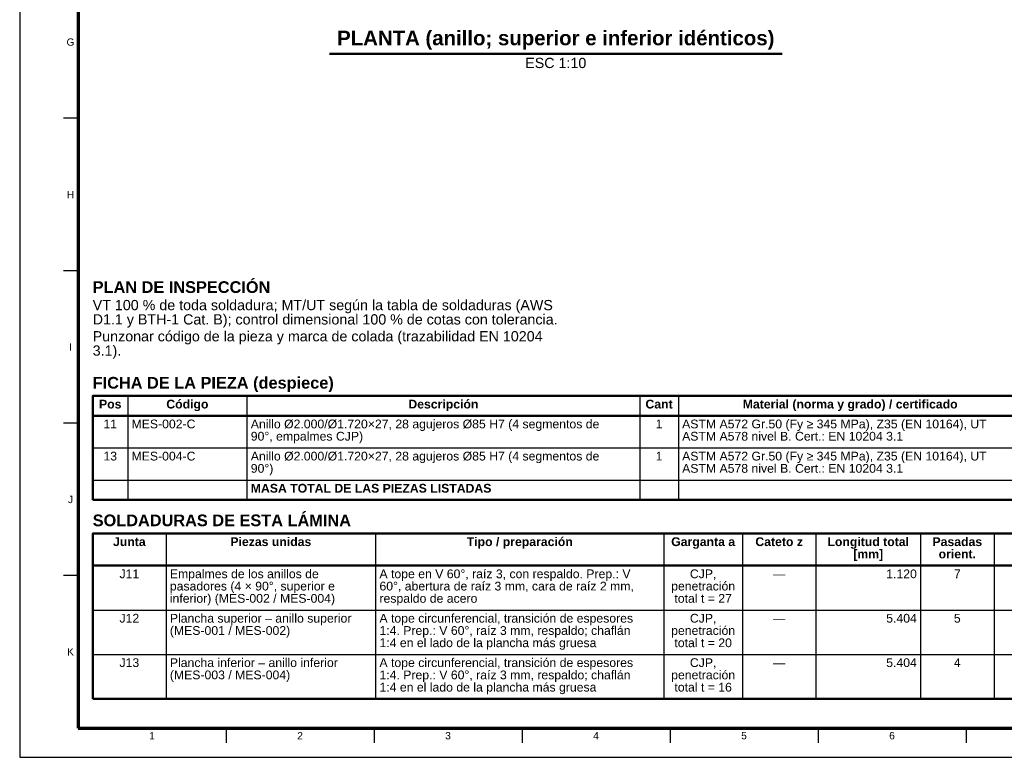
# Model space of a CAD drawing. Header units: millimetres. Extents: x 0 to 841, y 0 to 594.
# Tile 1 of 8: x 0 to 337, y 0 to 252. Entities that reach past the tile are written whole.
import ezdxf
from ezdxf.enums import TextEntityAlignment as Align

# ---------------------------------------------------------------- set-up
doc = ezdxf.new("R2010")
doc.units = ezdxf.units.MM
for name, color, linetype, lineweight in [('FINA', 7, 'CONTINUOUS', 25), ('MARCO', 7, 'CONTINUOUS', 70), ('TXT', 7, 'CONTINUOUS', 25), ('VIS', 7, 'CONTINUOUS', 50)]:
    doc.layers.add(name, color=color, linetype=linetype, lineweight=lineweight)
doc.styles.add('STD', font='LiberationSans-Regular.ttf')
doc.styles.add('STDB', font='LiberationSans-Bold.ttf')

msp = doc.modelspace()

# ---------------------------------------------------------------- linework, layer by layer
at = {"layer": 'FINA'}
for p, q in [((20, 218.73), (15, 218.73)), ((20, 166.55), (15, 166.55)), ((37.01, 123.7), (37.01, 88.1)), ((77.85, 123.7), (77.85, 88.1)), ((212.38, 123.7), (212.38, 88.1)), ((225.59, 123.7), (225.59, 88.1)), ((25, 116.9), (646, 116.9)), ((20, 114.36), (15, 114.36)), ((25, 105.9), (646, 105.9)), ((25, 94.9), (646, 94.9)), ((50.13, 76.6), (50.13, 20)), ((121.92, 76.6), (121.92, 20)), ((220.63, 76.6), (220.63, 20)), ((247.55, 76.6), (247.55, 20)), ((272.68, 76.6), (272.68, 20)), ((308.58, 76.6), (308.58, 20)), ((333.71, 76.6), (333.71, 20)), ((25, 65.6), (646, 65.6)), ((20, 62.18), (15, 62.18)), ((25, 50.4), (646, 50.4)), ((25, 35.2), (646, 35.2)), ((70.69, 10), (70.69, 5)), ((121.38, 10), (121.38, 5)), ((172.06, 10), (172.06, 5)), ((222.75, 10), (222.75, 5)), ((273.44, 10), (273.44, 5)), ((324.12, 10), (324.12, 5))]:
    msp.add_line(p, q, dxfattribs=at)
msp.add_lwpolyline([(0, 0), (841, 0), (841, 594), (0, 594)], close=True, dxfattribs=at)
at = {"layer": 'MARCO'}
msp.add_lwpolyline([(20, 10), (831, 10), (831, 584), (20, 584)], close=True, dxfattribs=at)
at = {"layer": 'VIS'}
for p, q in [((106.08, 240.83), (261.13, 240.83)), ((25, 123.7), (25, 88.1)), ((25, 88.1), (646, 88.1)), ((25, 76.6), (25, 20)), ((25, 20), (646, 20))]:
    msp.add_line(p, q, dxfattribs=at)
for points in [[(25, 116.9), (646, 116.9), (646, 123.7), (25, 123.7)], [(25, 65.6), (646, 65.6), (646, 76.6), (25, 76.6)]]:
    msp.add_lwpolyline(points, close=True, dxfattribs=at)

# ---------------------------------------------------------------- texts
at = {"layer": 'TXT', "style": 'STDB'}
msp.add_text('PLANTA (anillo; superior e inferior idénticos)', height=5, dxfattribs=at).set_placement((183.61, 242.23), align=Align.BOTTOM_CENTER)
at = {"layer": 'TXT'}
for s, height, style, p in [('G', 2.5, 'STD', (17.4, 244.82)), ('H', 2.5, 'STD', (17.4, 192.64)), ('I', 2.5, 'STD', (17.4, 140.45)), ('Pos', 3, 'STDB', (31.01, 120.9)), ('Código', 3, 'STDB', (57.43, 120.9)), ('Descripción', 3, 'STDB', (145.12, 120.9)), ('Cant', 3, 'STDB', (218.99, 120.9)), ('Material (norma y grado) / certificado', 3, 'STDB', (284.45, 120.9)), ('11', 3, 'STD', (31.01, 114.1)), ('1', 3, 'STD', (218.99, 114.1)), ('13', 3, 'STD', (31.01, 103.1)), ('1', 3, 'STD', (218.99, 103.1)), ('J', 2.5, 'STD', (17.4, 88.27)), ('Junta', 3, 'STDB', (37.56, 73.8)), ('Piezas unidas', 3, 'STDB', (86.02, 73.8)), ('Tipo / preparación', 3, 'STDB', (171.28, 73.8)), ('Garganta a', 3, 'STDB', (234.09, 73.8)), ('Cateto z', 3, 'STDB', (260.12, 73.8)), ('Longitud total', 3, 'STDB', (290.63, 73.8)), ('Pasadas', 3, 'STDB', (321.14, 73.8)), ('[mm]', 3, 'STDB', (290.63, 69.6)), ('orient.', 3, 'STDB', (321.14, 69.6)), ('J11', 3, 'STD', (37.56, 62.8)), ('CJP,', 3, 'STD', (234.09, 62.8)), ('7', 3, 'STD', (321.14, 62.8)), ('—', 3, 'STD', (260.12, 62.8)), ('penetración', 3, 'STD', (234.09, 58.6)), ('total t = 27', 3, 'STD', (234.09, 54.4)), ('J12', 3, 'STD', (37.56, 47.6)), ('CJP,', 3, 'STD', (234.09, 47.6)), ('—', 3, 'STD', (260.12, 47.6)), ('5', 3, 'STD', (321.14, 47.6)), ('penetración', 3, 'STD', (234.09, 43.4)), ('total t = 20', 3, 'STD', (234.09, 39.2)), ('K', 2.5, 'STD', (17.4, 36.09)), ('J13', 3, 'STD', (37.56, 32.4)), ('CJP,', 3, 'STD', (234.09, 32.4)), ('4', 3, 'STD', (321.14, 32.4)), ('—', 3, 'STD', (260.12, 32.4)), ('penetración', 3, 'STD', (234.09, 28.2)), ('total t = 16', 3, 'STD', (234.09, 24)), ('1', 2.5, 'STD', (45.34, 7.4)), ('2', 2.5, 'STD', (96.03, 7.4)), ('3', 2.5, 'STD', (146.72, 7.4)), ('4', 2.5, 'STD', (197.41, 7.4)), ('5', 2.5, 'STD', (248.09, 7.4)), ('6', 2.5, 'STD', (298.78, 7.4))]:
    msp.add_text(s, height=height, dxfattribs=dict(at, style=style)).set_placement(p, align=Align.MIDDLE_CENTER)
at = {"layer": 'TXT', "style": 'STD'}
msp.add_text('ESC 1:10', height=3.5, dxfattribs=at).set_placement((183.61, 239.43), align=Align.TOP_CENTER)
at = {"layer": 'TXT'}
for s, height, style, p in [('PLAN DE INSPECCIÓN', 4, 'STDB', (25, 162.95)), ('VT 100 % de toda soldadura; MT/UT según la tabla de soldaduras (AWS', 3.5, 'STD', (25, 156.55)), ('D1.1 y BTH-1 Cat. B); control dimensional 100 % de cotas con tolerancia.', 3.5, 'STD', (25, 151.65)), ('Punzonar código de la pieza y marca de colada (trazabilidad EN 10204', 3.5, 'STD', (25, 145.87)), ('3.1).', 3.5, 'STD', (25, 140.97)), ('FICHA DE LA PIEZA (despiece)', 4, 'STDB', (25, 130.2)), ('SOLDADURAS DE ESTA LÁMINA', 4, 'STDB', (25, 83.1))]:
    msp.add_text(s, height=height, dxfattribs=dict(at, style=style)).set_placement(p, align=Align.TOP_LEFT)
for s, style, p in [('MES-002-C', 'STD', (38.31, 114.1)), ('Anillo Ø2.000/Ø1.720×27, 28 agujeros Ø85 H7 (4 segmentos de', 'STD', (79.15, 114.1)), ('ASTM A572 Gr.50 (Fy ≥ 345 MPa), Z35 (EN 10164), UT', 'STD', (226.89, 114.1)), ('90°, empalmes CJP)', 'STD', (79.15, 109.9)), ('ASTM A578 nivel B. Cert.: EN 10204 3.1', 'STD', (226.89, 109.9)), ('MES-004-C', 'STD', (38.31, 103.1)), ('Anillo Ø2.000/Ø1.720×27, 28 agujeros Ø85 H7 (4 segmentos de', 'STD', (79.15, 103.1)), ('ASTM A572 Gr.50 (Fy ≥ 345 MPa), Z35 (EN 10164), UT', 'STD', (226.89, 103.1)), ('90°)', 'STD', (79.15, 98.9)), ('ASTM A578 nivel B. Cert.: EN 10204 3.1', 'STD', (226.89, 98.9)), ('MASA TOTAL DE LAS PIEZAS LISTADAS', 'STDB', (79.15, 92.1)), ('Empalmes de los anillos de', 'STD', (51.43, 62.8)), ('A tope en V 60°, raíz 3, con respaldo. Prep.: V', 'STD', (123.22, 62.8)), ('pasadores (4 × 90°, superior e', 'STD', (51.43, 58.6)), ('60°, abertura de raíz 3 mm, cara de raíz 2 mm,', 'STD', (123.22, 58.6)), ('inferior) (MES-002 / MES-004)', 'STD', (51.43, 54.4)), ('respaldo de acero', 'STD', (123.22, 54.4)), ('Plancha superior – anillo superior', 'STD', (51.43, 47.6)), ('A tope circunferencial, transición de espesores', 'STD', (123.22, 47.6)), ('(MES-001 / MES-002)', 'STD', (51.43, 43.4)), ('1:4. Prep.: V 60°, raíz 3 mm, respaldo; chaflán', 'STD', (123.22, 43.4)), ('1:4 en el lado de la plancha más gruesa', 'STD', (123.22, 39.2)), ('Plancha inferior – anillo inferior', 'STD', (51.43, 32.4)), ('A tope circunferencial, transición de espesores', 'STD', (123.22, 32.4)), ('(MES-003 / MES-004)', 'STD', (51.43, 28.2)), ('1:4. Prep.: V 60°, raíz 3 mm, respaldo; chaflán', 'STD', (123.22, 28.2)), ('1:4 en el lado de la plancha más gruesa', 'STD', (123.22, 24))]:
    msp.add_text(s, height=3, dxfattribs=dict(at, style=style)).set_placement(p, align=Align.MIDDLE_LEFT)
at = {"layer": 'TXT', "style": 'STD'}
for s, p in [('1.120', (307.28, 62.8)), ('5.404', (307.28, 47.6)), ('5.404', (307.28, 32.4))]:
    msp.add_text(s, height=3, dxfattribs=at).set_placement(p, align=Align.MIDDLE_RIGHT)

doc.saveas('drawing.dxf')
